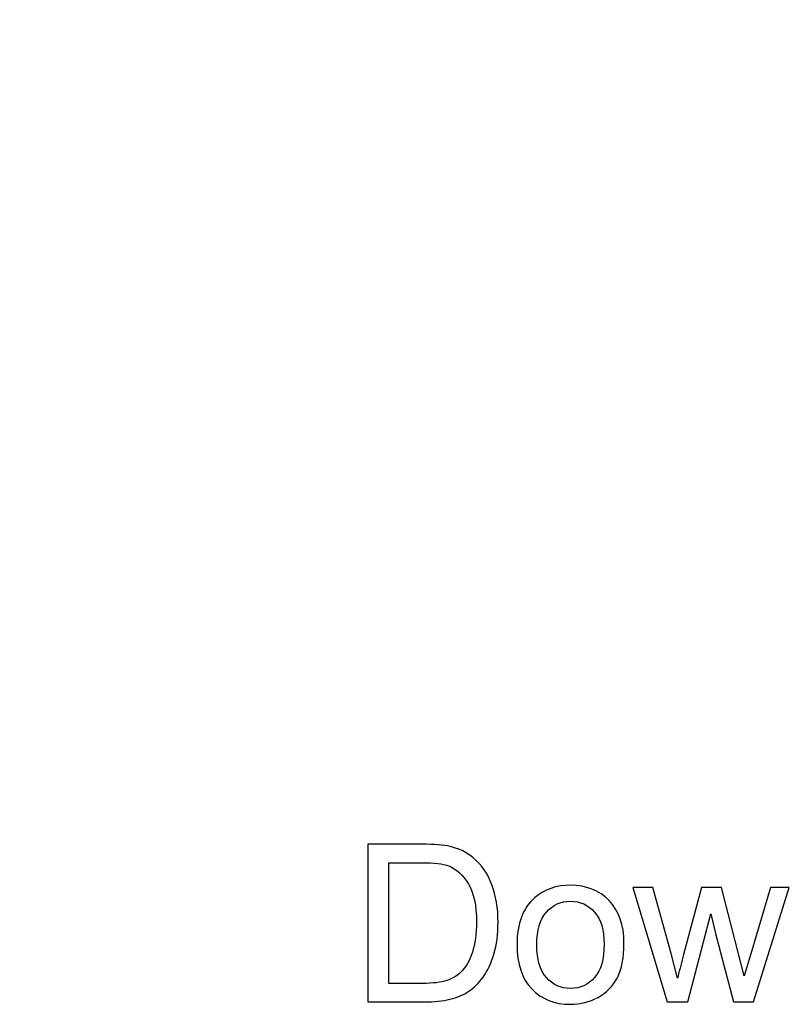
# Model space of a CAD drawing. Header units: millimetres. Extents: x -482 to 545, y -423 to 387.
# Tile 28 of 256: x -229 to -154, y -423 to -327. Entities that reach past the tile are written whole.
import ezdxf

# ---------------------------------------------------------------- set-up
doc = ezdxf.new("R2010")
doc.units = ezdxf.units.MM
doc.header["$MEASUREMENT"] = 0
doc.layers.add('Layer 1', color=7, linetype='Continuous')

msp = doc.modelspace()

# ---------------------------------------------------------------- linework, layer by layer
at = {"layer": 'Layer 1'}
msp.add_open_spline([(-204.0877, -164.9185), (-211.3799, -147.6772), (-221.82, -132.1927), (-235.1166, -118.8958), (-235.1166, -118.8958), (-248.4135, -105.5989), (-263.898, -95.1591), (-281.1393, -87.8665), (-281.1393, -87.8665), (-298.9902, -80.3164), (-317.9523, -76.488), (-337.498, -76.488), (-337.498, -76.488), (-357.0444, -76.488), (-376.0062, -80.3164), (-393.8567, -87.8665), (-393.8567, -87.8665), (-411.0984, -95.1591), (-426.5825, -105.5989), (-439.8797, -118.8958), (-439.8797, -118.8958), (-453.1766, -132.1927), (-463.6164, -147.6772), (-470.9087, -164.9185), (-470.9087, -164.9185), (-478.4592, -182.7694), (-482.2875, -201.7312), (-482.2875, -221.2772), (-482.2875, -221.2772), (-482.2875, -240.8236), (-478.4592, -259.7854), (-470.9087, -277.6359), (-470.9087, -277.6359), (-463.6164, -294.8776), (-453.1766, -310.3617), (-439.8797, -323.659), (-439.8797, -323.659), (-428.2667, -335.2717), (-414.9842, -344.7025), (-400.3214, -351.7633), (-400.3214, -351.7633), (-400.3214, -351.7637), (-400.3217, -351.7644), (-400.3217, -351.7648), (-400.3217, -351.7648), (-400.2984, -351.7757), (-400.2752, -351.7863), (-400.2522, -351.7972), (-400.2522, -351.7972), (-400.2201, -351.8127), (-400.1887, -351.829), (-400.1566, -351.8445), (-400.1566, -351.8445), (-400.1566, -351.8445), (-400.1559, -351.8431), (-400.1559, -351.8431), (-400.1559, -351.8431), (-399.6303, -352.0957), (-399.1039, -352.3468), (-398.5744, -352.5931), (-398.5744, -352.5931), (-398.742, -352.7423), (-398.9141, -352.863), (-399.0485, -352.9335), (-399.0485, -352.9335), (-399.9792, -353.4246), (-398.4344, -354.5168), (-397.272, -354.0335), (-397.272, -354.0335), (-396.9559, -353.9022), (-396.6962, -353.7361), (-396.4743, -353.5481), (-396.4743, -353.5481), (-396.0951, -353.7174), (-395.7159, -353.8864), (-395.3352, -354.0525), (-395.3352, -354.0525), (-395.4929, -354.1809), (-395.6538, -354.3002), (-395.8167, -354.4057), (-395.8167, -354.4057), (-397.103, -355.2375), (-395.925, -356.4602), (-394.6325, -355.6238), (-394.6325, -355.6238), (-394.2282, -355.3627), (-393.8606, -355.0999), (-393.529, -354.8248), (-393.529, -354.8248), (-393.0862, -355.0107), (-392.6428, -355.1948), (-392.1987, -355.3765), (-392.1987, -355.3765), (-393.5089, -356.1318), (-392.8319, -357.7863), (-391.2483, -356.9947), (-391.2483, -356.9947), (-390.7815, -356.7612), (-390.3956, -356.505), (-390.0693, -356.2253), (-390.0693, -356.2253), (-389.6731, -356.3802), (-389.2762, -356.5329), (-388.879, -356.6839), (-388.879, -356.6839), (-388.9933, -356.7809), (-389.1108, -356.8747), (-389.235, -356.9608), (-389.235, -356.9608), (-390.7237, -357.9927), (-390.2175, -359.3188), (-388.7961, -358.7406), (-388.7961, -358.7406), (-388.0214, -358.4256), (-387.3508, -357.9899), (-386.787, -357.4614), (-386.787, -357.4614), (-385.6024, -357.8907), (-384.4136, -358.3046), (-383.2201, -358.7021), (-383.2201, -358.7021), (-382.735, -359.7185), (-382.0242, -360.5884), (-380.9877, -361.174), (-380.9877, -361.174), (-379.4352, -362.0511), (-377.5171, -362.2327), (-375.7772, -362.4359), (-375.7772, -362.4359), (-373.7868, -362.6684), (-372.3189, -362.7869), (-370.3935, -362.7136), (-370.3935, -362.7136), (-370.5286, -362.825), (-370.6669, -362.9386), (-370.8133, -363.0582), (-370.8133, -363.0582), (-371.2017, -363.3754), (-370.978, -363.8643), (-370.2845, -363.5934), (-370.2845, -363.5934), (-369.3507, -363.2293), (-368.4867, -362.831), (-367.6735, -362.3724), (-367.6735, -362.3724), (-366.8498, -362.5453), (-365.9742, -362.5873), (-365.1237, -362.5689), (-365.1237, -362.5689), (-365.8416, -363.115), (-366.6639, -363.5976), (-367.6492, -363.9889), (-367.6492, -363.9889), (-368.1015, -364.1688), (-367.9565, -364.6327), (-367.5264, -364.5748), (-367.5264, -364.5748), (-366.5044, -364.4369), (-365.4955, -364.1914), (-364.5384, -363.8407), (-364.5384, -363.8407), (-363.7729, -364.0121), (-362.9594, -364.0672), (-362.16, -364.0619), (-362.16, -364.0619), (-362.6994, -364.3282), (-363.3397, -364.5914), (-364.1288, -364.8722), (-364.1288, -364.8722), (-364.4386, -364.99), (-364.3469, -365.4963), (-363.9909, -365.4501), (-363.9909, -365.4501), (-362.1988, -365.2179), (-360.4818, -365.1432), (-358.974, -364.4849), (-358.974, -364.4849), (-358.5197, -364.553), (-358.0642, -364.6172), (-357.6091, -364.6803), (-357.6091, -364.6803), (-357.9125, -364.9357), (-358.2195, -365.1781), (-358.5239, -365.4039), (-358.5239, -365.4039), (-358.997, -365.7545), (-358.8654, -366.4975), (-358.1916, -366.5384), (-358.1916, -366.5384), (-356.7777, -366.6234), (-349.7898, -367.8909), (-346.3037, -367.9234), (-346.3037, -367.9234), (-346.3058, -368.2257), (-346.0126, -368.5189), (-345.7057, -368.2966), (-345.7057, -368.2966), (-345.2774, -368.0003), (-344.8947, -367.6994), (-344.5377, -367.3903), (-344.5377, -367.3903), (-344.3197, -367.408), (-344.1016, -367.427), (-343.8833, -367.4433), (-343.8833, -367.4433), (-343.9835, -367.536), (-344.0844, -367.6288), (-344.1895, -367.7227), (-344.1895, -367.7227), (-344.5909, -368.0821), (-343.9986, -368.6706), (-343.5989, -368.3132), (-343.5989, -368.3132), (-343.3008, -368.0465), (-343.0232, -367.7837), (-342.7597, -367.5177), (-342.7597, -367.5177), (-342.53, -367.5318), (-342.3011, -367.5452), (-342.0714, -367.5576), (-342.0714, -367.5576), (-342.1744, -367.65), (-342.281, -367.7389), (-342.3921, -367.825), (-342.3921, -367.825), (-342.8165, -368.1538), (-342.2213, -368.7404), (-341.8015, -368.4155), (-341.8015, -368.4155), (-341.49, -368.1742), (-341.2106, -367.9029), (-340.957, -367.6119), (-340.957, -367.6119), (-340.8208, -367.6172), (-340.6843, -367.6211), (-340.5481, -367.6264), (-340.5481, -367.6264), (-340.6109, -367.705), (-340.6744, -367.784), (-340.7411, -367.861), (-340.7411, -367.861), (-341.0914, -368.2656), (-340.503, -368.8583), (-340.1505, -368.4511), (-340.1505, -368.4511), (-339.9332, -368.2003), (-339.7438, -367.9354), (-339.5734, -367.6613), (-339.5734, -367.6613), (-338.187, -367.698), (-336.8002, -367.7029), (-335.4138, -367.6754), (-335.4138, -367.6754), (-335.2455, -367.9446), (-335.0596, -368.2046), (-334.8458, -368.4511), (-334.8458, -368.4511), (-334.4934, -368.8583), (-333.905, -368.2656), (-334.2553, -367.861), (-334.2553, -367.861), (-334.3166, -367.79), (-334.3745, -367.7174), (-334.4324, -367.6451), (-334.4324, -367.6451), (-334.2955, -367.6412), (-334.1586, -367.6369), (-334.0217, -367.632), (-334.0217, -367.632), (-333.7727, -367.9156), (-333.4989, -368.1799), (-333.1948, -368.4155), (-333.1948, -368.4155), (-332.775, -368.7404), (-332.1799, -368.1538), (-332.6043, -367.825), (-332.6043, -367.825), (-332.7034, -367.7481), (-332.7986, -367.668), (-332.8914, -367.5858), (-332.8914, -367.5858), (-332.6632, -367.5748), (-332.4353, -367.5607), (-332.207, -367.548), (-332.207, -367.548), (-331.9527, -367.8038), (-331.6842, -368.0564), (-331.3971, -368.3132), (-331.3971, -368.3132), (-330.9977, -368.6706), (-330.405, -368.0821), (-330.8069, -367.7227), (-330.8069, -367.7227), (-330.8979, -367.6415), (-330.9847, -367.5607), (-331.0718, -367.4807), (-331.0718, -367.4807), (-330.8531, -367.4655), (-330.6343, -367.4457), (-330.4153, -367.4288), (-330.4153, -367.4288), (-330.0706, -367.7244), (-329.7013, -368.0126), (-329.2906, -368.2966), (-329.2906, -368.2966), (-328.9837, -368.5189), (-328.6905, -368.2257), (-328.6923, -367.9234), (-328.6923, -367.9234), (-325.2065, -367.8909), (-318.2187, -366.6234), (-316.8048, -366.5384), (-316.8048, -366.5384), (-316.1306, -366.4975), (-315.9994, -365.7545), (-316.4724, -365.4039), (-316.4724, -365.4039), (-316.7769, -365.1781), (-317.0838, -364.9357), (-317.3872, -364.6803), (-317.3872, -364.6803), (-316.9318, -364.6172), (-316.4767, -364.553), (-316.0223, -364.4849), (-316.0223, -364.4849), (-314.5142, -365.1432), (-312.7976, -365.2179), (-311.0051, -365.4501), (-311.0051, -365.4501), (-310.6495, -365.4963), (-310.5578, -364.99), (-310.8675, -364.8722), (-310.8675, -364.8722), (-311.6567, -364.5914), (-312.297, -364.3282), (-312.836, -364.0619), (-312.836, -364.0619), (-312.037, -364.0672), (-311.2231, -364.0121), (-310.4579, -363.8407), (-310.4579, -363.8407), (-309.5008, -364.1914), (-308.4919, -364.4369), (-307.4699, -364.5748), (-307.4699, -364.5748), (-307.0399, -364.6327), (-306.8945, -364.1688), (-307.3471, -363.9889), (-307.3471, -363.9889), (-308.3324, -363.5976), (-309.1548, -363.115), (-309.8727, -362.5689), (-309.8727, -362.5689), (-309.0218, -362.5873), (-308.1465, -362.5453), (-307.3228, -362.3724), (-307.3228, -362.3724), (-306.5096, -362.831), (-305.6453, -363.2293), (-304.7119, -363.5934), (-304.7119, -363.5934), (-304.018, -363.8643), (-303.7943, -363.3754), (-304.1831, -363.0582), (-304.1831, -363.0582), (-304.3291, -362.9386), (-304.4678, -362.825), (-304.6029, -362.7136), (-304.6029, -362.7136), (-302.6774, -362.7869), (-301.2095, -362.6684), (-299.2191, -362.4359), (-299.2191, -362.4359), (-297.4792, -362.2327), (-295.5608, -362.0511), (-294.0083, -361.174), (-294.0083, -361.174), (-292.9721, -360.5884), (-292.2609, -359.7185), (-291.7759, -358.7021), (-291.7759, -358.7021), (-290.5828, -358.3046), (-289.3936, -357.8907), (-288.2093, -357.4614), (-288.2093, -357.4614), (-287.6452, -357.9899), (-286.9749, -358.4256), (-286.2002, -358.7406), (-286.2002, -358.7406), (-284.7785, -359.3188), (-284.2726, -357.9927), (-285.7617, -356.9608), (-285.7617, -356.9608), (-285.8855, -356.8747), (-286.003, -356.7809), (-286.117, -356.6839), (-286.117, -356.6839), (-285.7197, -356.5329), (-285.3229, -356.3802), (-284.9267, -356.2253), (-284.9267, -356.2253), (-284.6004, -356.505), (-284.2148, -356.7612), (-283.7481, -356.9947), (-283.7481, -356.9947), (-282.1641, -357.7863), (-281.4871, -356.1318), (-282.7977, -355.3765), (-282.7977, -355.3765), (-282.3532, -355.1948), (-281.9104, -355.0107), (-281.4674, -354.8248), (-281.4674, -354.8248), (-281.1354, -355.0999), (-280.7678, -355.3627), (-280.3639, -355.6238), (-280.3639, -355.6238), (-279.0709, -356.4602), (-277.8934, -355.2375), (-279.1792, -354.4057), (-279.1792, -354.4057), (-279.3422, -354.3002), (-279.5034, -354.1809), (-279.6615, -354.0525), (-279.6615, -354.0525), (-279.2801, -353.8864), (-278.9009, -353.7174), (-278.522, -353.5481), (-278.522, -353.5481), (-278.2998, -353.7361), (-278.0401, -353.9022), (-277.7244, -354.0335), (-277.7244, -354.0335), (-276.5616, -354.5168), (-275.0168, -353.4246), (-275.9478, -352.9335), (-275.9478, -352.9335), (-276.0819, -352.863), (-276.254, -352.7423), (-276.4219, -352.5931), (-276.4219, -352.5931), (-261.0652, -345.4479), (-247.1894, -335.7314), (-235.1166, -323.659), (-235.1166, -323.659), (-221.82, -310.3617), (-211.3799, -294.8776), (-204.0877, -277.6359), (-204.0877, -277.6359), (-196.5372, -259.7854), (-192.7088, -240.8236), (-192.7088, -221.2772), (-192.7088, -221.2772), (-192.7088, -201.7312), (-196.5372, -182.7694), (-204.0877, -164.9185)], degree=3, knots=[0, 0, 0, 0, 0.0086957, 0.0086957, 0.0086957, 0.0086957, 0.0173913, 0.0173913, 0.0173913, 0.0173913, 0.026087, 0.026087, 0.026087, 0.026087, 0.0347826, 0.0347826, 0.0347826, 0.0347826, 0.0434783, 0.0434783, 0.0434783, 0.0434783, 0.0521739, 0.0521739, 0.0521739, 0.0521739, 0.0608696, 0.0608696, 0.0608696, 0.0608696, 0.0695652, 0.0695652, 0.0695652, 0.0695652, 0.0782609, 0.0782609, 0.0782609, 0.0782609, 0.0869565, 0.0869565, 0.0869565, 0.0869565, 0.0956522, 0.0956522, 0.0956522, 0.0956522, 0.1043478, 0.1043478, 0.1043478, 0.1043478, 0.1130435, 0.1130435, 0.1130435, 0.1130435, 0.1217391, 0.1217391, 0.1217391, 0.1217391, 0.1304348, 0.1304348, 0.1304348, 0.1304348, 0.1391304, 0.1391304, 0.1391304, 0.1391304, 0.1478261, 0.1478261, 0.1478261, 0.1478261, 0.1565217, 0.1565217, 0.1565217, 0.1565217, 0.1652174, 0.1652174, 0.1652174, 0.1652174, 0.173913, 0.173913, 0.173913, 0.173913, 0.1826087, 0.1826087, 0.1826087, 0.1826087, 0.1913043, 0.1913043, 0.1913043, 0.1913043, 0.2, 0.2, 0.2, 0.2, 0.2086957, 0.2086957, 0.2086957, 0.2086957, 0.2173913, 0.2173913, 0.2173913, 0.2173913, 0.226087, 0.226087, 0.226087, 0.226087, 0.2347826, 0.2347826, 0.2347826, 0.2347826, 0.2434783, 0.2434783, 0.2434783, 0.2434783, 0.2521739, 0.2521739, 0.2521739, 0.2521739, 0.2608696, 0.2608696, 0.2608696, 0.2608696, 0.2695652, 0.2695652, 0.2695652, 0.2695652, 0.2782609, 0.2782609, 0.2782609, 0.2782609, 0.2869565, 0.2869565, 0.2869565, 0.2869565, 0.2956522, 0.2956522, 0.2956522, 0.2956522, 0.3043478, 0.3043478, 0.3043478, 0.3043478, 0.3130435, 0.3130435, 0.3130435, 0.3130435, 0.3217391, 0.3217391, 0.3217391, 0.3217391, 0.3304348, 0.3304348, 0.3304348, 0.3304348, 0.3391304, 0.3391304, 0.3391304, 0.3391304, 0.3478261, 0.3478261, 0.3478261, 0.3478261, 0.3565217, 0.3565217, 0.3565217, 0.3565217, 0.3652174, 0.3652174, 0.3652174, 0.3652174, 0.373913, 0.373913, 0.373913, 0.373913, 0.3826087, 0.3826087, 0.3826087, 0.3826087, 0.3913043, 0.3913043, 0.3913043, 0.3913043, 0.4, 0.4, 0.4, 0.4, 0.4086957, 0.4086957, 0.4086957, 0.4086957, 0.4173913, 0.4173913, 0.4173913, 0.4173913, 0.426087, 0.426087, 0.426087, 0.426087, 0.4347826, 0.4347826, 0.4347826, 0.4347826, 0.4434783, 0.4434783, 0.4434783, 0.4434783, 0.4521739, 0.4521739, 0.4521739, 0.4521739, 0.4608696, 0.4608696, 0.4608696, 0.4608696, 0.4695652, 0.4695652, 0.4695652, 0.4695652, 0.4782609, 0.4782609, 0.4782609, 0.4782609, 0.4869565, 0.4869565, 0.4869565, 0.4869565, 0.4956522, 0.4956522, 0.4956522, 0.4956522, 0.5043478, 0.5043478, 0.5043478, 0.5043478, 0.5130435, 0.5130435, 0.5130435, 0.5130435, 0.5217391, 0.5217391, 0.5217391, 0.5217391, 0.5304348, 0.5304348, 0.5304348, 0.5304348, 0.5391304, 0.5391304, 0.5391304, 0.5391304, 0.5478261, 0.5478261, 0.5478261, 0.5478261, 0.5565217, 0.5565217, 0.5565217, 0.5565217, 0.5652174, 0.5652174, 0.5652174, 0.5652174, 0.573913, 0.573913, 0.573913, 0.573913, 0.5826087, 0.5826087, 0.5826087, 0.5826087, 0.5913043, 0.5913043, 0.5913043, 0.5913043, 0.6, 0.6, 0.6, 0.6, 0.6086957, 0.6086957, 0.6086957, 0.6086957, 0.6173913, 0.6173913, 0.6173913, 0.6173913, 0.626087, 0.626087, 0.626087, 0.626087, 0.6347826, 0.6347826, 0.6347826, 0.6347826, 0.6434783, 0.6434783, 0.6434783, 0.6434783, 0.6521739, 0.6521739, 0.6521739, 0.6521739, 0.6608696, 0.6608696, 0.6608696, 0.6608696, 0.6695652, 0.6695652, 0.6695652, 0.6695652, 0.6782609, 0.6782609, 0.6782609, 0.6782609, 0.6869565, 0.6869565, 0.6869565, 0.6869565, 0.6956522, 0.6956522, 0.6956522, 0.6956522, 0.7043478, 0.7043478, 0.7043478, 0.7043478, 0.7130435, 0.7130435, 0.7130435, 0.7130435, 0.7217391, 0.7217391, 0.7217391, 0.7217391, 0.7304348, 0.7304348, 0.7304348, 0.7304348, 0.7391304, 0.7391304, 0.7391304, 0.7391304, 0.7478261, 0.7478261, 0.7478261, 0.7478261, 0.7565217, 0.7565217, 0.7565217, 0.7565217, 0.7652174, 0.7652174, 0.7652174, 0.7652174, 0.773913, 0.773913, 0.773913, 0.773913, 0.7826087, 0.7826087, 0.7826087, 0.7826087, 0.7913043, 0.7913043, 0.7913043, 0.7913043, 0.8, 0.8, 0.8, 0.8, 0.8086957, 0.8086957, 0.8086957, 0.8086957, 0.8173913, 0.8173913, 0.8173913, 0.8173913, 0.826087, 0.826087, 0.826087, 0.826087, 0.8347826, 0.8347826, 0.8347826, 0.8347826, 0.8434783, 0.8434783, 0.8434783, 0.8434783, 0.8521739, 0.8521739, 0.8521739, 0.8521739, 0.8608696, 0.8608696, 0.8608696, 0.8608696, 0.8695652, 0.8695652, 0.8695652, 0.8695652, 0.8782609, 0.8782609, 0.8782609, 0.8782609, 0.8869565, 0.8869565, 0.8869565, 0.8869565, 0.8956522, 0.8956522, 0.8956522, 0.8956522, 0.9043478, 0.9043478, 0.9043478, 0.9043478, 0.9130435, 0.9130435, 0.9130435, 0.9130435, 0.9217391, 0.9217391, 0.9217391, 0.9217391, 0.9304348, 0.9304348, 0.9304348, 0.9304348, 0.9391304, 0.9391304, 0.9391304, 0.9391304, 0.9478261, 0.9478261, 0.9478261, 0.9478261, 0.9565217, 0.9565217, 0.9565217, 0.9565217, 0.9652174, 0.9652174, 0.9652174, 0.9652174, 0.973913, 0.973913, 0.973913, 0.973913, 0.9826087, 0.9826087, 0.9826087, 0.9826087, 1, 1, 1, 1], dxfattribs=at)
at = {"layer": 'Layer 1', "color": 250}
for points, knots in [([(-195.1171, -422.4896), (-195.1171, -422.4896), (-195.1171, -407.2079), (-195.1171, -407.2079), (-195.1171, -407.2079), (-195.1171, -407.2079), (-189.8524, -407.2079), (-189.8524, -407.2079), (-189.8524, -407.2079), (-188.6643, -407.2079), (-187.7572, -407.279), (-187.1312, -407.4249), (-187.1312, -407.4249), (-186.2561, -407.6276), (-185.5091, -407.994), (-184.8901, -408.5205), (-184.8901, -408.5205), (-184.0826, -409.2035), (-183.4815, -410.0714), (-183.0831, -411.1315), (-183.0831, -411.1315), (-182.6811, -412.1915), (-182.4819, -413.4045), (-182.4819, -414.7669), (-182.4819, -414.7669), (-182.4819, -415.9266), (-182.6171, -416.9546), (-182.8874, -417.851), (-182.8874, -417.851), (-183.1578, -418.7474), (-183.5064, -419.4909), (-183.9297, -420.0778), (-183.9297, -420.0778), (-184.3565, -420.6648), (-184.819, -421.1272), (-185.3241, -421.4616), (-185.3241, -421.4616), (-185.8257, -421.7995), (-186.4339, -422.0556), (-187.1454, -422.2299), (-187.1454, -422.2299), (-187.8604, -422.4042), (-188.6785, -422.4896), (-189.6034, -422.4896), (-189.6034, -422.4896), (-189.6034, -422.4896), (-195.1171, -422.4896), (-195.1171, -422.4896)], [0, 0, 0, 0, 0.0769231, 0.0769231, 0.0769231, 0.0769231, 0.1538462, 0.1538462, 0.1538462, 0.1538462, 0.2307692, 0.2307692, 0.2307692, 0.2307692, 0.3076923, 0.3076923, 0.3076923, 0.3076923, 0.3846154, 0.3846154, 0.3846154, 0.3846154, 0.4615385, 0.4615385, 0.4615385, 0.4615385, 0.5384615, 0.5384615, 0.5384615, 0.5384615, 0.6153846, 0.6153846, 0.6153846, 0.6153846, 0.6923077, 0.6923077, 0.6923077, 0.6923077, 0.7692308, 0.7692308, 0.7692308, 0.7692308, 0.8461538, 0.8461538, 0.8461538, 0.8461538, 1, 1, 1, 1]), ([(-193.0895, -420.6968), (-193.0895, -420.6968), (-189.8311, -420.6968), (-189.8311, -420.6968), (-189.8311, -420.6968), (-188.8244, -420.6968), (-188.0347, -420.6043), (-187.462, -420.4158), (-187.462, -420.4158), (-186.8893, -420.2272), (-186.4339, -419.964), (-186.0925, -419.6225), (-186.0925, -419.6225), (-185.6158, -419.1423), (-185.2423, -418.4949), (-184.9755, -417.6838), (-184.9755, -417.6838), (-184.7087, -416.8728), (-184.5735, -415.891), (-184.5735, -414.7349), (-184.5735, -414.7349), (-184.5735, -413.1342), (-184.8368, -411.9034), (-185.3597, -411.0425), (-185.3597, -411.0425), (-185.8826, -410.1817), (-186.5193, -409.6054), (-187.2699, -409.3137), (-187.2699, -409.3137), (-187.8106, -409.1039), (-188.6821, -409.0007), (-189.8844, -409.0007), (-189.8844, -409.0007), (-189.8844, -409.0007), (-193.0895, -409.0007), (-193.0895, -409.0007), (-193.0895, -409.0007), (-193.0895, -409.0007), (-193.0895, -420.6968), (-193.0895, -420.6968)], [0, 0, 0, 0, 0.0909091, 0.0909091, 0.0909091, 0.0909091, 0.1818182, 0.1818182, 0.1818182, 0.1818182, 0.2727273, 0.2727273, 0.2727273, 0.2727273, 0.3636364, 0.3636364, 0.3636364, 0.3636364, 0.4545455, 0.4545455, 0.4545455, 0.4545455, 0.5454545, 0.5454545, 0.5454545, 0.5454545, 0.6363636, 0.6363636, 0.6363636, 0.6363636, 0.7272727, 0.7272727, 0.7272727, 0.7272727, 0.8181818, 0.8181818, 0.8181818, 0.8181818, 1, 1, 1, 1]), ([(-180.6429, -416.951), (-180.6429, -414.9056), (-180.0737, -413.3903), (-178.9319, -412.4049), (-178.9319, -412.4049), (-177.9821, -411.5868), (-176.8189, -411.1777), (-175.4494, -411.1777), (-175.4494, -411.1777), (-173.9304, -411.1777), (-172.6854, -411.6757), (-171.7179, -412.6717), (-171.7179, -412.6717), (-170.7539, -413.6642), (-170.2701, -415.0408), (-170.2701, -416.7945), (-170.2701, -416.7945), (-170.2701, -418.2174), (-170.4835, -419.3344), (-170.9104, -420.149), (-170.9104, -420.149), (-171.3372, -420.9636), (-171.9597, -421.5967), (-172.7779, -422.0485), (-172.7779, -422.0485), (-173.5925, -422.5003), (-174.4854, -422.7244), (-175.4494, -422.7244), (-175.4494, -422.7244), (-177.0003, -422.7244), (-178.2524, -422.2299), (-179.2093, -421.2375), (-179.2093, -421.2375), (-180.1662, -420.245), (-180.6429, -418.815), (-180.6429, -416.951)], [0, 0, 0, 0, 0.1, 0.1, 0.1, 0.1, 0.2, 0.2, 0.2, 0.2, 0.3, 0.3, 0.3, 0.3, 0.4, 0.4, 0.4, 0.4, 0.5, 0.5, 0.5, 0.5, 0.6, 0.6, 0.6, 0.6, 0.7, 0.7, 0.7, 0.7, 0.8, 0.8, 0.8, 0.8, 1, 1, 1, 1]), ([(-166.0761, -422.4896), (-166.0761, -422.4896), (-169.4234, -411.4125), (-169.4234, -411.4125), (-169.4234, -411.4125), (-169.4234, -411.4125), (-167.4599, -411.4125), (-167.4599, -411.4125), (-167.4599, -411.4125), (-167.4599, -411.4125), (-165.6919, -417.8048), (-165.6919, -417.8048), (-165.6919, -417.8048), (-165.6919, -417.8048), (-165.0659, -420.1845), (-165.0659, -420.1845), (-165.0659, -420.1845), (-165.041, -420.0671), (-164.8489, -419.3059), (-164.4932, -417.9008), (-164.4932, -417.9008), (-164.4932, -417.9008), (-162.7395, -411.4125), (-162.7395, -411.4125), (-162.7395, -411.4125), (-162.7395, -411.4125), (-160.815, -411.4125), (-160.815, -411.4125), (-160.815, -411.4125), (-160.815, -411.4125), (-159.1467, -417.8439), (-159.1467, -417.8439), (-159.1467, -417.8439), (-159.1467, -417.8439), (-158.6024, -419.9533), (-158.6024, -419.9533), (-158.6024, -419.9533), (-158.6024, -419.9533), (-157.9657, -417.8154), (-157.9657, -417.8154), (-157.9657, -417.8154), (-157.9657, -417.8154), (-156.0519, -411.4125), (-156.0519, -411.4125), (-156.0519, -411.4125), (-156.0519, -411.4125), (-154.2271, -411.4125), (-154.2271, -411.4125), (-154.2271, -411.4125), (-154.2271, -411.4125), (-157.7025, -422.4896), (-157.7025, -422.4896), (-157.7025, -422.4896), (-157.7025, -422.4896), (-159.6447, -422.4896), (-159.6447, -422.4896), (-159.6447, -422.4896), (-159.6447, -422.4896), (-161.402, -415.8625), (-161.402, -415.8625), (-161.402, -415.8625), (-161.402, -415.8625), (-161.8466, -413.9665), (-161.8466, -413.9665), (-161.8466, -413.9665), (-161.8466, -413.9665), (-164.0876, -422.4896), (-164.0876, -422.4896), (-164.0876, -422.4896), (-164.0876, -422.4896), (-166.0761, -422.4896), (-166.0761, -422.4896)], [0, 0, 0, 0, 0.0526316, 0.0526316, 0.0526316, 0.0526316, 0.1052632, 0.1052632, 0.1052632, 0.1052632, 0.1578947, 0.1578947, 0.1578947, 0.1578947, 0.2105263, 0.2105263, 0.2105263, 0.2105263, 0.2631579, 0.2631579, 0.2631579, 0.2631579, 0.3157895, 0.3157895, 0.3157895, 0.3157895, 0.3684211, 0.3684211, 0.3684211, 0.3684211, 0.4210526, 0.4210526, 0.4210526, 0.4210526, 0.4736842, 0.4736842, 0.4736842, 0.4736842, 0.5263158, 0.5263158, 0.5263158, 0.5263158, 0.5789474, 0.5789474, 0.5789474, 0.5789474, 0.6315789, 0.6315789, 0.6315789, 0.6315789, 0.6842105, 0.6842105, 0.6842105, 0.6842105, 0.7368421, 0.7368421, 0.7368421, 0.7368421, 0.7894737, 0.7894737, 0.7894737, 0.7894737, 0.8421053, 0.8421053, 0.8421053, 0.8421053, 0.8947368, 0.8947368, 0.8947368, 0.8947368, 1, 1, 1, 1]), ([(-178.722, -416.9546), (-178.722, -418.3704), (-178.4125, -419.4304), (-177.7936, -420.1312), (-177.7936, -420.1312), (-177.171, -420.8355), (-176.392, -421.1877), (-175.4494, -421.1877), (-175.4494, -421.1877), (-174.5174, -421.1877), (-173.7419, -420.8355), (-173.1194, -420.1276), (-173.1194, -420.1276), (-172.5004, -419.4197), (-172.191, -418.3419), (-172.191, -416.8941), (-172.191, -416.8941), (-172.191, -415.5282), (-172.504, -414.493), (-173.1265, -413.7922), (-173.1265, -413.7922), (-173.749, -413.0879), (-174.5245, -412.7358), (-175.4494, -412.7358), (-175.4494, -412.7358), (-176.392, -412.7358), (-177.171, -413.0844), (-177.7936, -413.7851), (-177.7936, -413.7851), (-178.4125, -414.4859), (-178.722, -415.5424), (-178.722, -416.9546)], [0, 0, 0, 0, 0.1111111, 0.1111111, 0.1111111, 0.1111111, 0.2222222, 0.2222222, 0.2222222, 0.2222222, 0.3333333, 0.3333333, 0.3333333, 0.3333333, 0.4444444, 0.4444444, 0.4444444, 0.4444444, 0.5555556, 0.5555556, 0.5555556, 0.5555556, 0.6666667, 0.6666667, 0.6666667, 0.6666667, 0.7777778, 0.7777778, 0.7777778, 0.7777778, 1, 1, 1, 1])]:
    msp.add_open_spline(points, degree=3, knots=knots, dxfattribs=at)

doc.saveas('drawing.dxf')
